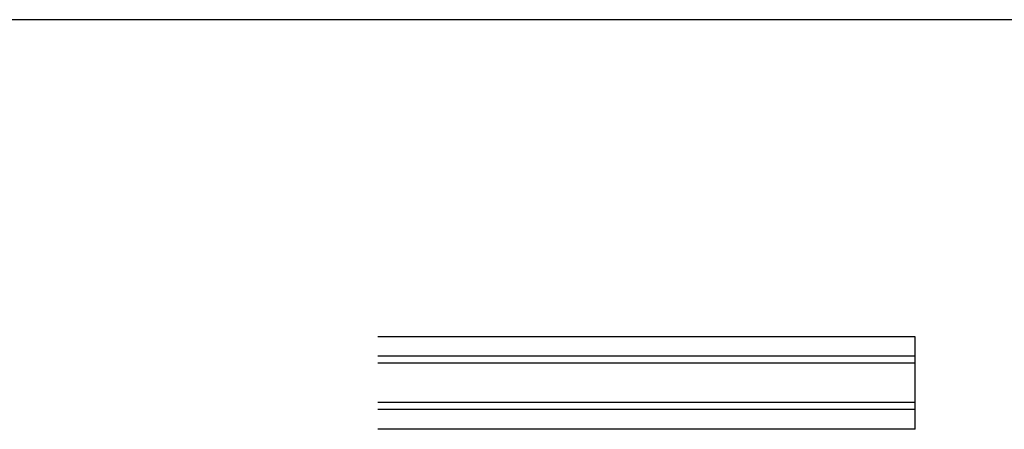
# Model space of a CAD drawing. Header units: inches. Extents: x 0 to 304, y 0 to 196.
# Tile 55 of 98: x 92.54 to 95.6, y 142.14 to 143.41. Entities that reach past the tile are written whole.
import ezdxf

# ---------------------------------------------------------------- set-up
doc = ezdxf.new("R2010")
doc.units = ezdxf.units.IN
doc.header["$LTSCALE"] = 16.696429
doc.header["$MEASUREMENT"] = 0
doc.linetypes.add('HIDDEN', pattern=[0.2, 0.1, -0.1])
doc.layers.get('0').update_dxf_attribs({"linetype": 'CONTINUOUS'})
doc.layers.add('DEFAULT_2', color=8, linetype='HIDDEN')

msp = doc.modelspace()

# ---------------------------------------------------------------- linework, layer by layer
at = {"color": 7, "linetype": 'Continuous'}
msp.add_line((130.89, 143.407), (52.265, 143.407), dxfattribs=at)
at = {"layer": 'DEFAULT_2', "color": 8, "linetype": 'HIDDEN'}
for p, q in [((95.3275, 142.4229), (52.3275, 142.4229)), ((95.3275, 142.1354), (95.3275, 142.4229)), ((95.3275, 142.3619), (52.3275, 142.3619)), ((95.3275, 142.3402), (52.3275, 142.3402)), ((95.3275, 142.2182), (52.3275, 142.2182)), ((95.3275, 142.1964), (52.3275, 142.1964)), ((95.3275, 142.1354), (52.3275, 142.1354))]:
    msp.add_line(p, q, dxfattribs=at)

doc.saveas('drawing.dxf')
